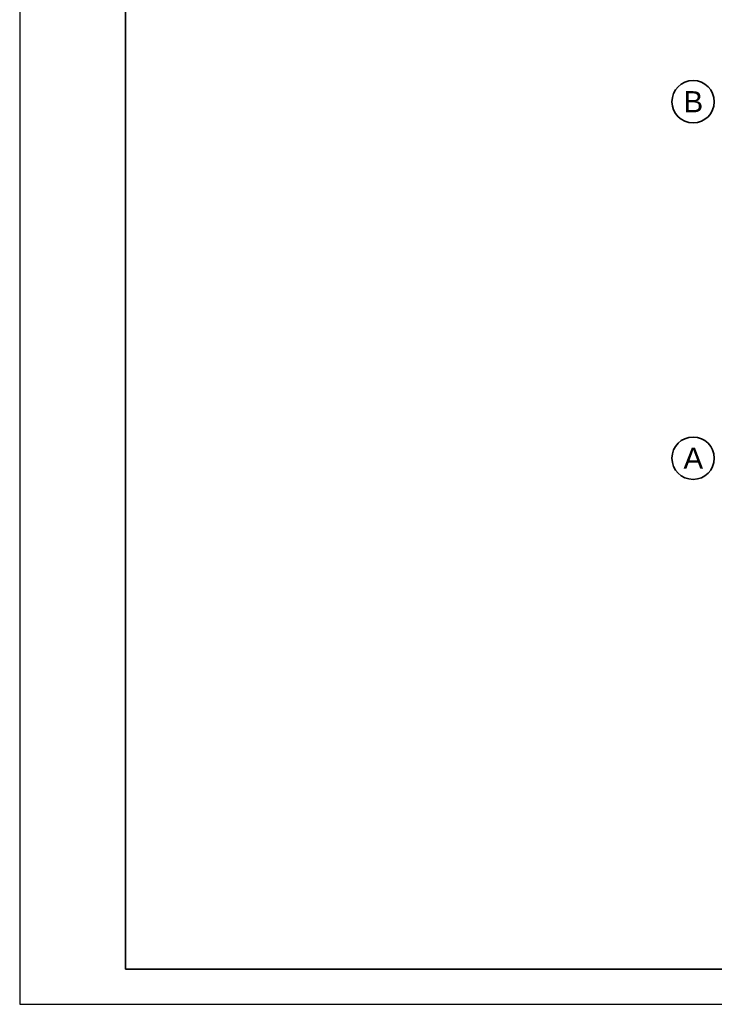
# Model space of a CAD drawing. Header units: millimetres. Extents: x -148444 to 51443, y -4810 to 453290.
# Tile 202 of 256: x -3557 to 6290, y 66590 to 80539. Entities that reach past the tile are written whole.
import ezdxf

# ---------------------------------------------------------------- set-up
doc = ezdxf.new("R2010")
doc.units = ezdxf.units.MM
doc.layers.add('CP_FRREF', color=251, linetype='Continuous', lineweight=35)
doc.layers.add('CP_LINENORM', color=253, linetype='Continuous')
doc.layers.add('Konstrukcja - Siatka mod', color=8, linetype='Continuous')
doc.styles.add('STYL_AUTOMATYCZNY_1', font='arial.ttf')

msp = doc.modelspace()

# ---------------------------------------------------------------- linework, layer by layer
at = {"layer": 'CP_FRREF'}
for p, q in [((-2057, 95790), (-2057, 67090)), ((-2057, 67090), (50943, 67090))]:
    msp.add_line(p, q, dxfattribs=at)
at = {"layer": 'CP_LINENORM', "linetype": 'Continuous'}
for p, q in [((-3557, 96290), (-3557, 66590)), ((-3557, 66590), (51443, 66590))]:
    msp.add_line(p, q, dxfattribs=at)
at = {"layer": 'Konstrukcja - Siatka mod', "color": 8, "linetype": 'Continuous', "lineweight": 35, "ltscale": 100}
for centre in [(5990, 79377), (5990, 74327)]:
    msp.add_circle(centre, 300, dxfattribs=at)

# ---------------------------------------------------------------- texts
at = {"layer": 'Konstrukcja - Siatka mod', "color": 8, "linetype": 'Continuous', "lineweight": 13, "char_height": 300, "attachment_point": 1, "style": 'STYL_AUTOMATYCZNY_1'}
for s, insert in [('\\A1;{\\pql;\\pt0;\\fArial|b0|i0|c238|p0;\\W1.000000;B}', (5853, 79527)), ('\\A1;{\\pql;\\pt0;\\fArial|b0|i0|c238|p0;\\W1.000000;A}', (5853, 74477))]:
    msp.add_mtext(s, dxfattribs=dict(at, insert=insert))

doc.saveas('drawing.dxf')
